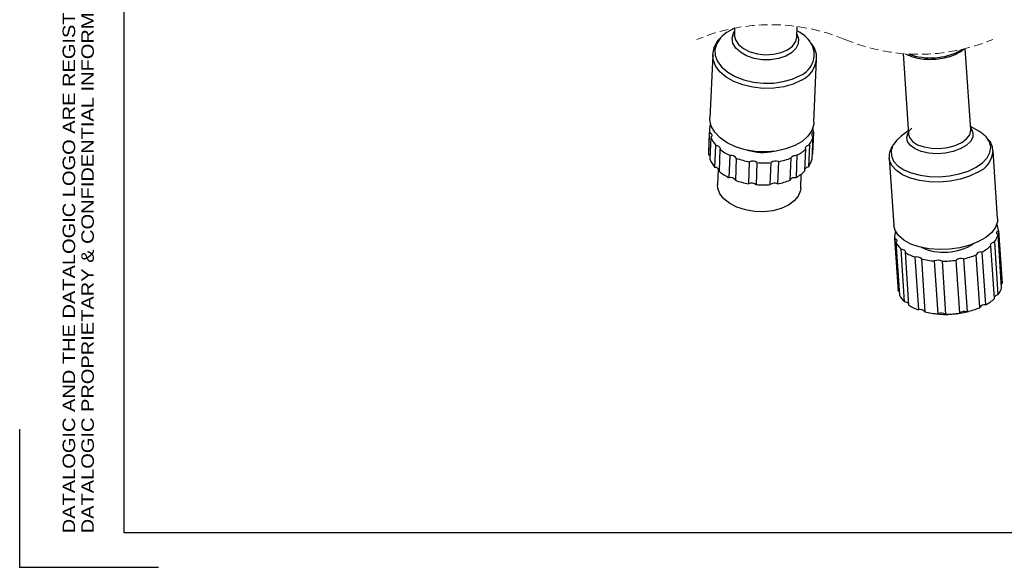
# Model space of a CAD drawing. Header units: millimetres. Extents: x 0 to 420, y -14 to 283.
# Tile 1 of 40: x 0 to 142, y -14 to 65. Entities that reach past the tile are written whole.
import ezdxf
from ezdxf.enums import TextEntityAlignment as Align

# ---------------------------------------------------------------- set-up
doc = ezdxf.new("R2010")
doc.units = ezdxf.units.MM
doc.header["$PDSIZE"] = -1
doc.linetypes.add('HIDDEN', pattern=[1.905, 1.27, -0.635])

msp = doc.modelspace()

# ---------------------------------------------------------------- linework, layer by layer
at = {"color": 7, "linetype": 'Continuous'}
for p, q in [((14.71, 278.42), (14.71, -8.58)), ((102.62, 64.08), (101.59, 63.48)), ((102.82, 64.17), (102.62, 64.08)), ((102.82, 64.17), (102.78, 63.25)), ((111.77, 62.87), (111.83, 64.41)), ((100.78, 62.77), (100.24, 61.96)), ((101.03, 63.02), (100.78, 62.77)), ((101.59, 63.48), (101.03, 63.02)), ((102.46, 62.72), (102.65, 63.43)), ((102.57, 61.99), (102.46, 62.72)), ((102.65, 63.43), (102.79, 63.68)), ((102.78, 63.25), (102.77, 63.18)), ((102.77, 63.18), (102.93, 62.47)), ((111.62, 62.23), (111.77, 62.87)), ((111.79, 63.3), (112.02, 62.64)), ((112, 63.68), (111.81, 63.78)), ((112.02, 62.64), (111.98, 61.91)), ((100.24, 61.96), (99.98, 61.1)), ((99.98, 61.1), (100.02, 60.22)), ((102.98, 61.3), (102.57, 61.99)), ((102.93, 62.47), (103.38, 61.8)), ((103.65, 60.68), (102.98, 61.3)), ((103.38, 61.8), (104.09, 61.22)), ((104.09, 61.22), (105.02, 60.76)), ((110.45, 61.05), (111.17, 61.59)), ((111.64, 61.22), (111.03, 60.61)), ((111.17, 61.59), (111.62, 62.23)), ((111.98, 61.91), (111.64, 61.22)), ((135.34, 60.95), (135.54, 61.09)), ((136.87, 49.5), (136.08, 61.22)), ((99.65, 60.33), (99.26, 51.19)), ((99.71, 59.64), (99.65, 60.33)), ((100.05, 58.74), (99.71, 59.64)), ((100.02, 60.22), (100.35, 59.35)), ((104.55, 60.17), (103.65, 60.68)), ((105.62, 59.81), (104.55, 60.17)), ((105.02, 60.76), (106.11, 60.46)), ((106.79, 59.62), (105.62, 59.81)), ((106.11, 60.46), (107.27, 60.34)), ((107.27, 60.34), (108.43, 60.4)), ((109.15, 59.78), (107.99, 59.61)), ((108.43, 60.4), (109.52, 60.64)), ((110.18, 60.12), (109.15, 59.78)), ((109.52, 60.64), (110.45, 61.05)), ((111.03, 60.61), (110.18, 60.12)), ((114.24, 50.55), (114.63, 59.69)), ((127.11, 60.49), (127.89, 48.9)), ((100.68, 57.89), (100.05, 58.74)), ((100.35, 59.35), (100.96, 58.53)), ((100.96, 58.53), (101.82, 57.8)), ((107.99, 59.61), (106.79, 59.62)), ((101.58, 57.12), (100.68, 57.89)), ((102.7, 56.48), (101.58, 57.12)), ((101.82, 57.8), (102.9, 57.18)), ((102.9, 57.18), (104.15, 56.7)), ((109.83, 56.45), (111.13, 56.83)), ((111.13, 56.83), (112.26, 57.35)), ((104.01, 55.98), (102.7, 56.48)), ((105.44, 55.64), (104.01, 55.98)), ((104.15, 56.7), (105.53, 56.37)), ((106.95, 55.48), (105.44, 55.64)), ((105.53, 56.37), (106.98, 56.22)), ((108.46, 55.51), (106.95, 55.48)), ((106.98, 56.22), (108.43, 56.25)), ((108.43, 56.25), (109.83, 56.45)), ((109.92, 55.72), (108.46, 55.51)), ((111.26, 56.11), (109.92, 55.72)), ((112.44, 56.66), (111.26, 56.11)), ((99.26, 50.96), (99.26, 51.19)), ((99.45, 50.04), (99.26, 50.96)), ((99.35, 50.34), (99.32, 50.33)), ((99.94, 49.16), (99.45, 50.04)), ((114.22, 50.32), (113.96, 49.42)), ((114.24, 50.55), (114.22, 50.32)), ((138.03, 49.31), (136.84, 49.98)), ((136.86, 49.78), (136.93, 49.68)), ((99.19, 49.6), (99.05, 46.41)), ((99.08, 45.91), (99.21, 49.1)), ((99.21, 49.1), (99.33, 49.04)), ((99.38, 48.45), (99.25, 45.26)), ((99.33, 49.04), (99.42, 48.96)), ((99.46, 48.52), (99.38, 48.45)), ((99.42, 48.96), (99.49, 48.88)), ((99.51, 48.61), (99.46, 48.52)), ((99.49, 48.88), (99.52, 48.79)), ((99.53, 48.7), (99.51, 48.61)), ((99.52, 48.79), (99.53, 48.7)), ((100.71, 48.35), (99.94, 49.16)), ((101.72, 47.64), (100.71, 48.35)), ((113.39, 48.59), (112.56, 47.84)), ((113.96, 49.42), (113.39, 48.59)), ((113.98, 45.33), (114.12, 48.51)), ((114.18, 49.16), (114.04, 45.98)), ((126.78, 48.55), (126.19, 48.02)), ((127.86, 49.38), (126.78, 48.55)), ((127.64, 48.45), (127.83, 49.09)), ((127.75, 47.83), (127.64, 48.45)), ((127.83, 49.09), (127.88, 49.17)), ((127.89, 48.9), (128.04, 48.38)), ((128.04, 48.38), (128.49, 47.82)), ((136.27, 48.19), (136.72, 48.79)), ((136.72, 48.79), (136.88, 49.41)), ((137.15, 48.43), (136.81, 47.8)), ((136.88, 49.41), (136.87, 49.5)), ((136.93, 49.68), (137.19, 49.07)), ((137.19, 49.07), (137.15, 48.43)), ((139.57, 47.75), (139.21, 48.34)), ((99.98, 44.08), (100.12, 47.27)), ((100.12, 47.27), (100.26, 47.24)), ((100.26, 47.24), (100.39, 47.19)), ((100.39, 47.19), (100.51, 47.13)), ((100.51, 47.13), (100.6, 47.06)), ((100.6, 47.06), (100.67, 46.97)), ((100.67, 46.97), (100.71, 46.88)), ((100.71, 46.88), (100.72, 46.79)), ((102.94, 47.06), (101.72, 47.64)), ((104.32, 46.64), (102.94, 47.06)), ((111.48, 47.22), (110.22, 46.75)), ((112.56, 47.84), (111.48, 47.22)), ((113.06, 46.94), (113.08, 47.03)), ((113.06, 46.85), (113.06, 46.94)), ((113.08, 47.03), (113.14, 47.11)), ((113.14, 47.11), (113.22, 47.18)), ((113.22, 47.18), (113.32, 47.25)), ((113.32, 47.25), (113.45, 47.29)), ((113.59, 47.33), (113.45, 44.14)), ((113.45, 47.29), (113.59, 47.33)), ((125.65, 47.28), (125.39, 46.5)), ((125.73, 47.41), (125.65, 47.28)), ((126.19, 48.02), (125.73, 47.41)), ((128.16, 47.25), (127.75, 47.83)), ((128.83, 46.75), (128.16, 47.25)), ((128.49, 47.82), (129.2, 47.36)), ((129.2, 47.36), (130.13, 47.03)), ((130.13, 47.03), (131.21, 46.84)), ((132.38, 46.82), (133.54, 46.95)), ((133.54, 46.95), (134.62, 47.24)), ((134.62, 47.24), (135.56, 47.67)), ((136.2, 47.23), (135.35, 46.74)), ((135.56, 47.67), (136.27, 48.19)), ((136.81, 47.8), (136.2, 47.23)), ((139.76, 47), (139.57, 47.75)), ((139.64, 46.22), (139.76, 47)), ((99.08, 45.91), (99.19, 45.85)), ((99.19, 45.85), (99.27, 45.79)), ((100.7, 46.7), (100.57, 43.52)), ((100.72, 46.79), (100.7, 46.7)), ((102.02, 42.6), (102.15, 45.79)), ((105.8, 46.4), (104.32, 46.64)), ((107.31, 46.33), (105.8, 46.4)), ((108.81, 46.45), (107.31, 46.33)), ((110.22, 46.75), (108.81, 46.45)), ((110.96, 45.44), (110.99, 45.53)), ((110.99, 45.53), (111.05, 45.61)), ((111.05, 45.61), (111.13, 45.68)), ((111.13, 45.68), (111.24, 45.74)), ((111.24, 45.74), (111.36, 45.79)), ((111.36, 45.79), (111.5, 45.82)), ((111.5, 45.82), (111.65, 45.83)), ((111.65, 45.83), (111.8, 45.83)), ((111.8, 45.83), (111.67, 42.64)), ((112.96, 43.57), (113.1, 46.76)), ((113.1, 46.76), (113.06, 46.85)), ((114.01, 45.96), (114.04, 45.98)), ((125.17, 45.1), (125.12, 45.48)), ((125.12, 45.45), (125.78, 35.73)), ((125.39, 46.5), (125.42, 45.73)), ((125.42, 45.73), (125.75, 45)), ((129.73, 46.37), (128.83, 46.75)), ((130.8, 46.14), (129.73, 46.37)), ((131.97, 46.05), (130.8, 46.14)), ((131.21, 46.84), (132.38, 46.82)), ((133.16, 46.13), (131.97, 46.05)), ((134.32, 46.36), (133.16, 46.13)), ((135.35, 46.74), (134.32, 46.36)), ((138.56, 44.74), (139.24, 45.46)), ((139.24, 45.46), (139.64, 46.22)), ((140.74, 36.74), (140.09, 46.46)), ((103.06, 45.4), (102.92, 42.22)), ((104.84, 41.72), (104.97, 44.91)), ((106.04, 44.78), (105.91, 41.59)), ((107.95, 41.6), (108.09, 44.78)), ((109.14, 44.92), (109, 41.74)), ((110.83, 42.25), (110.96, 45.44)), ((125.51, 44.34), (125.17, 45.1)), ((126.14, 43.64), (125.51, 44.34)), ((125.75, 45), (126.36, 44.32)), ((126.36, 44.32), (127.22, 43.74)), ((136.51, 43.56), (137.64, 44.1)), ((137.64, 44.1), (138.56, 44.74)), ((100.45, 43.89), (100.35, 41.57)), ((111.1, 42.56), (111.23, 42.61)), ((111.23, 42.61), (111.37, 42.64)), ((111.37, 42.64), (111.52, 42.65)), ((111.52, 42.65), (111.67, 42.64)), ((112.34, 41.06), (112.42, 43.12)), ((127.04, 43.03), (126.14, 43.64)), ((128.16, 42.54), (127.04, 43.03)), ((127.22, 43.74), (128.29, 43.28)), ((128.29, 43.28), (129.55, 42.95)), ((129.55, 42.95), (130.92, 42.76)), ((130.92, 42.76), (132.37, 42.73)), ((132.37, 42.73), (133.82, 42.86)), ((133.82, 42.86), (135.22, 43.14)), ((135.22, 43.14), (136.51, 43.56)), ((136.71, 42.84), (135.37, 42.4)), ((137.89, 43.4), (136.71, 42.84)), ((100.38, 41.08), (100.35, 41.57)), ((110.83, 42.25), (110.85, 42.34)), ((110.85, 42.34), (110.91, 42.43)), ((110.91, 42.43), (111, 42.5)), ((111, 42.5), (111.1, 42.56)), ((129.47, 42.2), (128.16, 42.54)), ((130.9, 42.01), (129.47, 42.2)), ((132.4, 41.98), (130.9, 42.01)), ((133.91, 42.11), (132.4, 41.98)), ((135.37, 42.4), (133.91, 42.11)), ((100.68, 40.27), (100.38, 41.08)), ((101.26, 39.53), (100.68, 40.27)), ((112, 39.96), (111.42, 39.25)), ((112.3, 40.75), (112, 39.96)), ((112.34, 41.06), (112.3, 40.75)), ((102.1, 38.87), (101.26, 39.53)), ((103.15, 38.33), (102.1, 38.87)), ((110.58, 38.64), (109.53, 38.16)), ((111.42, 39.25), (110.58, 38.64)), ((104.36, 37.95), (103.15, 38.33)), ((105.67, 37.73), (104.36, 37.95)), ((107.01, 37.69), (105.67, 37.73)), ((108.32, 37.84), (107.01, 37.69)), ((109.53, 38.16), (108.32, 37.84)), ((125.96, 34.99), (125.78, 35.73)), ((140.72, 36.29), (140.45, 35.48)), ((140.74, 36.74), (140.72, 36.29)), ((126.45, 34.25), (125.96, 34.99)), ((127.22, 33.59), (126.45, 34.25)), ((139.89, 34.71), (139.05, 34)), ((140.45, 35.48), (139.89, 34.71)), ((140.6, 34.68), (140.62, 34.76)), ((140.61, 34.6), (140.6, 34.68)), ((140.65, 34.53), (140.61, 34.6)), ((140.62, 34.76), (140.68, 34.84)), ((140.71, 34.46), (140.65, 34.53)), ((140.68, 34.84), (140.76, 34.91)), ((140.8, 34.4), (140.71, 34.46)), ((140.76, 34.91), (140.86, 34.97)), ((141.32, 26.78), (140.8, 34.4)), ((141.37, 27.42), (140.86, 35.04)), ((140.86, 34.97), (141.38, 27.35)), ((125.89, 34.03), (126.41, 26.41)), ((126.43, 26.22), (125.91, 33.84)), ((125.91, 33.84), (126.03, 33.8)), ((126.03, 33.8), (126.12, 33.74)), ((126.16, 33.36), (126.08, 33.29)), ((126.08, 33.29), (126.59, 25.66)), ((126.12, 33.74), (126.18, 33.67)), ((126.21, 33.44), (126.16, 33.36)), ((126.18, 33.67), (126.22, 33.6)), ((126.23, 33.52), (126.21, 33.44)), ((126.22, 33.6), (126.23, 33.52)), ((128.23, 33.04), (127.22, 33.59)), ((129.45, 32.63), (128.23, 33.04)), ((136.72, 32.88), (135.31, 32.51)), ((137.98, 33.38), (136.72, 32.88)), ((139.05, 34), (137.98, 33.38)), ((139.74, 32.94), (139.76, 33.02)), ((139.74, 32.87), (139.74, 32.94)), ((139.78, 32.79), (139.74, 32.87)), ((139.76, 33.02), (139.82, 33.1)), ((140.29, 25.17), (139.78, 32.79)), ((139.82, 33.1), (139.9, 33.17)), ((139.9, 33.17), (140, 33.24)), ((140, 33.24), (140.13, 33.29)), ((140.13, 33.29), (140.27, 33.32)), ((140.27, 33.32), (140.78, 25.7)), ((127.33, 24.69), (126.81, 32.31)), ((126.81, 32.31), (126.95, 32.29)), ((126.95, 32.29), (127.09, 32.26)), ((127.09, 32.26), (127.2, 32.21)), ((127.2, 32.21), (127.3, 32.16)), ((127.3, 32.16), (127.37, 32.09)), ((127.37, 32.09), (127.41, 32.01)), ((127.42, 31.93), (127.4, 31.85)), ((127.4, 31.85), (127.91, 24.23)), ((127.41, 32.01), (127.42, 31.93)), ((130.83, 32.36), (129.45, 32.63)), ((132.3, 32.25), (130.83, 32.36)), ((133.82, 32.3), (132.3, 32.25)), ((135.31, 32.51), (133.82, 32.3)), ((138.16, 23.86), (137.64, 31.48)), ((138.48, 31.88), (139, 24.26)), ((129.36, 23.53), (128.84, 31.15)), ((129.75, 30.89), (130.26, 23.26)), ((132.17, 22.97), (131.66, 30.59)), ((132.73, 30.55), (133.24, 22.93)), ((135.29, 23.08), (134.77, 30.7)), ((135.82, 30.9), (136.33, 23.28)), ((141.28, 27.3), (141.38, 27.35)), ((126.41, 26.36), (126.41, 26.41)), ((126.43, 26.22), (126.41, 26.36)), ((126.43, 26.22), (126.54, 26.18)), ((126.54, 26.18), (126.56, 26.17)), ((-0.29, -13.58), (-0.29, 6.34)), ((14.71, -8.58), (414.71, -8.58)), ((-0.29, -13.58), (19.71, -13.58))]:
    msp.add_line(p, q, dxfattribs=at)
at = {"color": 7, "linetype": 'HIDDEN', "lineweight": 18}
for centre, start, end in [((108.04, 36.92), 67.3801, 112.6199), ((129.38, 88.15), 247.3801, 292.6199)]:
    msp.add_arc(centre, 27.75, start, end, dxfattribs=at)
at = {"color": 7, "linetype": 'Continuous'}
for centre, radius, start, end in [((109.53, 59.05), 5.24, 35.8923, 61.948), ((111.06, 60.36), 3.24, 291.7251, 32.9015), ((110.82, 60.14), 3.85, 294.9373, 353.014), ((131.08, 68.88), 9.01, 249.6842, 298.2347), ((101.96, 49.48), 2.77, 162.0413, 187.9259), ((111.34, 49.07), 2.84, 1.89, 14.0843), ((102.97, 49.86), 3.86, 201.5316, 222.2777), ((111.03, 49.19), 3.16, 323.96, 347.657), ((114.28, 48.82), 0.352, 106.6212, 243.3462), ((136.06, 45.68), 4.12, 40.1076, 61.4556), ((101.81, 46.3), 2.76, 177.5664, 187.9591), ((105.27, 52.31), 7.23, 230.8553, 244.4801), ((102.34, 44.96), 0.845, 31.5837, 102.7928), ((106.89, 54.22), 7.97, 253.481, 281.6197), ((109.11, 50.94), 5.78, 297.8104, 313.6404), ((136.56, 46.68), 3.54, 292.0924, 355.9871), ((102.83, 46.68), 3.86, 201.5318, 222.2774), ((99.96, 43.39), 0.692, 26.6421, 88.1856), ((106.79, 55.83), 11.07, 250.3106, 260.5597), ((105.39, 43.91), 1.08, 53.2258, 112.712), ((107.01, 57.03), 12.29, 265.4636, 275.0207), ((108.73, 43.99), 1.02, 66.6538, 128.6813), ((107.41, 54.57), 9.8, 280.1209, 291.2433), ((113.51, 43.45), 0.697, 94.9212, 140.4523), ((110.89, 46), 3.16, 323.9603, 347.6567), ((105.13, 49.13), 7.23, 230.8553, 244.4801), ((102.2, 41.78), 0.845, 31.5829, 102.7936), ((108.97, 47.75), 5.78, 297.8097, 313.6411), ((106.65, 52.65), 11.07, 250.3106, 260.5597), ((105.26, 40.72), 1.08, 53.2252, 112.7126), ((106.88, 53.85), 12.29, 265.4636, 275.0207), ((108.59, 40.8), 1.02, 66.6551, 128.6807), ((107.28, 51.38), 9.8, 280.1202, 291.2437), ((138.67, 34.89), 2.19, 2.2033, 26.8266), ((128.08, 34.18), 2.19, 159.7166, 188.7035), ((138.03, 35.1), 2.86, 321.4779, 345.7406), ((128.81, 34.56), 3.01, 205.0304, 228.4333), ((133.01, 39.89), 8.04, 245.7386, 301.9877), ((135.46, 37.56), 6.43, 298.0029, 312.0913), ((131.05, 37.57), 6.79, 237.3946, 250.9892), ((133.25, 42.13), 11.52, 282.8546, 292.4024), ((138.35, 31.09), 0.806, 80.1972, 150.7756), ((129.1, 30.36), 0.837, 39.1174, 107.7873), ((132.52, 42.4), 11.84, 256.4453, 265.8189), ((132.15, 29.51), 1.19, 61.2386, 114.602), ((132.69, 44.67), 14.12, 270.1523, 278.4848), ((135.49, 29.78), 1.17, 73.8096, 127.6826), ((129.32, 26.94), 3.01, 205.0296, 228.4343), ((140.85, 25.02), 0.687, 95.3034, 146.2654), ((138.55, 27.48), 2.86, 321.478, 345.7402), ((127.37, 23.99), 0.694, 40.3006, 93.5827), ((131.57, 29.95), 6.79, 237.3946, 250.9892), ((138.86, 23.47), 0.806, 80.1968, 150.7767), ((135.98, 29.94), 6.43, 298.0029, 312.0913), ((129.61, 22.74), 0.837, 39.1174, 107.7873), ((133.04, 34.77), 11.84, 256.4453, 265.8189), ((133.43, 33.72), 10.84, 261.1362, 286.5901), ((132.67, 21.89), 1.19, 61.2379, 114.6018), ((133.2, 37.05), 14.13, 270.153, 278.4845), ((136, 22.15), 1.17, 73.8096, 127.6826), ((133.77, 34.51), 11.52, 282.8548, 292.4017)]:
    msp.add_arc(centre, radius, start, end, dxfattribs=at)
for points, knots in [([(100.94, 62.92), (100.75, 62.75), (100.34, 62.36), (99.9, 61.56), (99.65, 60.84), (99.67, 60.42), (99.68, 60.32)], [0, 0, 0, 0, 0.254504, 0.572047, 0.904032, 1, 1, 1, 1]), ([(114.6, 59.68), (114.61, 59.83), (114.66, 60.3), (114.46, 61.06), (114.15, 61.59), (114, 61.85)], [0, 0, 0, 0, 0.199349, 0.609593, 1, 1, 1, 1]), ([(127.48, 60.47), (127.72, 60.34), (128.28, 60.06), (129.26, 59.81), (130.39, 59.66), (131.57, 59.66), (132.74, 59.79), (133.86, 60.06), (134.68, 60.38), (135.27, 60.7), (135.63, 60.91), (135.83, 61.11), (135.91, 61.18)], [0, 0, 0, 0, 0.089371, 0.210709, 0.340098, 0.473794, 0.607781, 0.738017, 0.860973, 0.90597, 0.96468, 1, 1, 1, 1]), ([(127.9, 48.91), (127.91, 48.99), (127.92, 49.21), (128.11, 49.5), (128.3, 49.67), (128.39, 49.75)], [0, 0, 0, 0, 0.252265, 0.632118, 1, 1, 1, 1]), ([(125.51, 47.1), (125.4, 46.88), (125.18, 46.4), (125.07, 45.83), (125.13, 45.53), (125.13, 45.49)], [0, 0, 0, 0, 0.450827, 0.937794, 1, 1, 1, 1]), ([(140.07, 46.42), (140.04, 46.67), (139.98, 47.21), (139.71, 47.79), (139.46, 48.07), (139.4, 48.13)], [0, 0, 0, 0, 0.402241, 0.86189, 1, 1, 1, 1])]:
    msp.add_open_spline(points, degree=3, knots=knots, dxfattribs=at)
msp.add_point((-0.29, -13.58), dxfattribs=at)

# ---------------------------------------------------------------- texts
at = {"color": 7, "linetype": 'Continuous', "width": 1.2}
for s, p in [('DATALOGIC AND THE DATALOGIC LOGO ARE REGISTERED TRADEMARKS OF DATALOGIC S.P.A. IN MANY COUNTRIES, INCLUDING THE U.S.A. AND THE E.U.', (6.8, -8.68)), ('DATALOGIC PROPRIETARY & CONFIDENTIAL INFORMATION', (9.5, -8.68))]:
    msp.add_text(s, height=1.8, rotation=90, dxfattribs=at).set_placement(p, align=Align.MIDDLE_LEFT)

doc.saveas('drawing.dxf')
